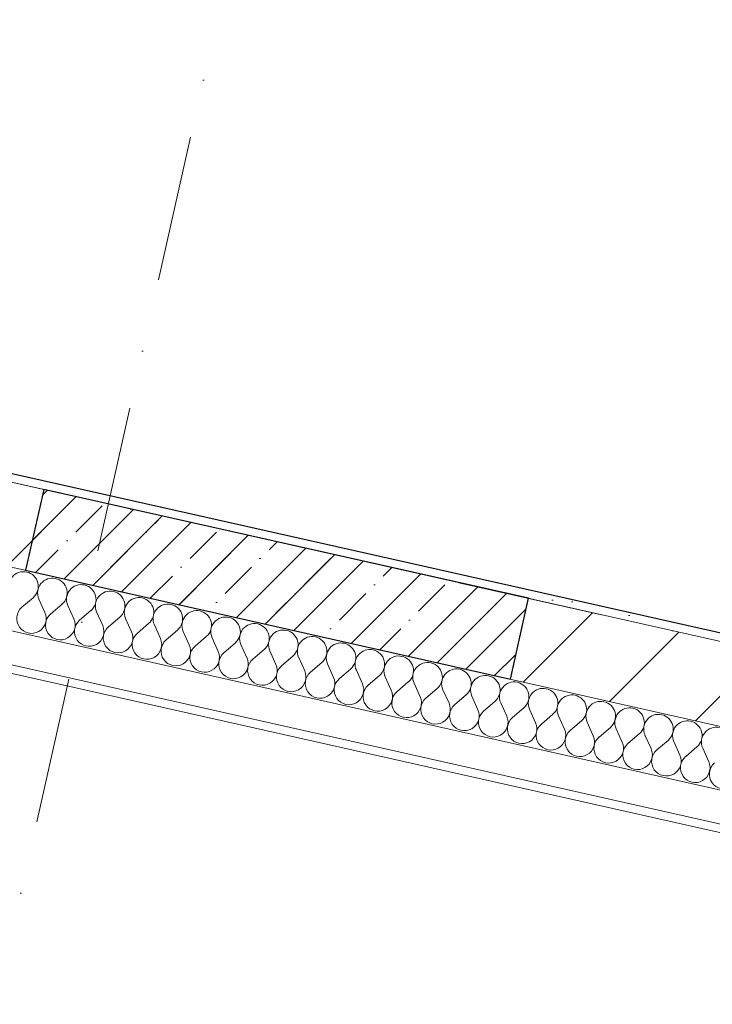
# Model space of a CAD drawing. Header units: millimetres. Extents: x -6990773 to -6682839, y 6117771 to 6220266.
# Tile 115 of 154: x -6923153 to -6921480, y 6127749 to 6130126. Entities that reach past the tile are written whole.
import ezdxf
from ezdxf.enums import TextEntityAlignment as Align

# ---------------------------------------------------------------- set-up
doc = ezdxf.new("R2010")
doc.units = ezdxf.units.MM
doc.header["$MEASUREMENT"] = 0
doc.linetypes.add('Штрихпунктирная', pattern=[670.277762, 352.777767, -176.388884, 0, -141.111112])
for name, color, linetype in [('S - МОП.АР', 7, 'Continuous'), ('АР-Стены_внутренние_пилоны.АР', 7, 'Continuous'), ('АР-Чертеж-Оси_Осевые размеры.АР', 7, 'Continuous'), ('Кровля', 7, 'Continuous')]:
    doc.layers.add(name, color=color, linetype=linetype)
for name, color, linetype, lineweight in [('АР-Стены_внутренние_пилоны.АР_Ном._пера__1', 7, 'Continuous', 30), ('АР-Чертеж-Оси_Осевые размеры.АР_Ном._пера__120', 7, 'Continuous', 0), ('Кровля_Ном._пера__1', 7, 'Continuous', 0)]:
    doc.layers.add(name, color=color, linetype=linetype, lineweight=lineweight)
doc.styles.add('РЎР“Р•РќР•Р\xa0Р\x98Р\xa0_РЎРўР\x98Р›Р¬_4', font='GOTHIC.TTF')
doc.dimstyles.new('СГЕНЕРИР_СТИЛЬ__2', dxfattribs={"dimtxt": 400, "dimasz": 332.5, "dimexe": 0.18, "dimexo": 0.0625, "dimgap": 0, "dimtad": 1, "dimdec": 0, "dimzin": 0, "dimdsep": 46, "dimtxsty": 'РЎР“Р•РќР•Р\xa0Р\x98Р\xa0_РЎРўР\x98Р›Р¬_4', "dimblk": 'ARROWHEAD_6', "dimblk1": 'ARROWHEAD_6', "dimblk2": 'ARROWHEAD_6', "dimcen": 0.09, "dimse1": 1, "dimse2": 1, "dimclrd": 7, "dimclre": 7, "dimclrt": 7, "dimazin": 0, "dimtfac": 1, "dimtdec": 4, "dimtmove": 0, "dimatfit": 3, "dimfxl": 1, "dimtolj": 1, "dimtzin": 0, "dimarcsym": 0})

# ---------------------------------------------------------------- blocks, each defined once
blk = doc.blocks.new('*X51', base_point=(-6566190.3, 6562677.8))
at = {"layer": 'Кровля_Ном._пера__1', "color": 7, "linetype": 'Continuous', "lineweight": 0}
for p, q in [((-7150410.9, 6128707.7), (-7150383.7, 6128730.9)), ((-7150355.1, 6128695.2), (-7150369.8, 6128727.7)), ((-7150341.2, 6128692), (-7150314, 6128715.2)), ((-7150285.4, 6128679.5), (-7150300.1, 6128712.1)), ((-7150271.5, 6128676.4), (-7150244.3, 6128699.6)), ((-7150215.7, 6128663.9), (-7150230.4, 6128696.4)), ((-7150201.8, 6128660.7), (-7150174.6, 6128683.9)), ((-7150146, 6128648.2), (-7150160.7, 6128680.8)), ((-7150132.1, 6128645.1), (-7150104.9, 6128668.3)), ((-7150076.3, 6128632.5), (-7150091, 6128665.1)), ((-7150062.4, 6128629.4), (-7150035.2, 6128652.6)), ((-7150006.7, 6128616.9), (-7150021.3, 6128649.5)), ((-7149992.7, 6128613.8), (-7149965.5, 6128636.9)), ((-7149937, 6128601.2), (-7149951.6, 6128633.8)), ((-7149923, 6128598.1), (-7149895.9, 6128621.3)), ((-7149867.3, 6128585.6), (-7149881.9, 6128618.2)), ((-7149853.3, 6128582.5), (-7149826.2, 6128605.6)), ((-7149797.6, 6128569.9), (-7149812.2, 6128602.5)), ((-7149783.6, 6128566.8), (-7149756.5, 6128590)), ((-7149727.9, 6128554.3), (-7149742.5, 6128586.9)), ((-7149713.9, 6128551.2), (-7149686.8, 6128574.3)), ((-7149658.2, 6128538.6), (-7149672.8, 6128571.2)), ((-7149644.3, 6128535.5), (-7149617.1, 6128558.7)), ((-7149588.5, 6128523), (-7149603.1, 6128555.6)), ((-7149574.6, 6128519.8), (-7149547.4, 6128543)), ((-7149518.8, 6128507.3), (-7149533.5, 6128539.9)), ((-7149504.9, 6128504.2), (-7149477.7, 6128527.4)), ((-7149449.1, 6128491.7), (-7149463.8, 6128524.2)), ((-7149435.2, 6128488.5), (-7149408, 6128511.7)), ((-7149379.4, 6128476), (-7149394.1, 6128508.6)), ((-7149365.5, 6128472.9), (-7149338.3, 6128496.1)), ((-7149309.7, 6128460.4), (-7149324.4, 6128492.9)), ((-7149295.8, 6128457.2), (-7149268.6, 6128480.4)), ((-7149240, 6128444.7), (-7149254.7, 6128477.3)), ((-7149226.1, 6128441.6), (-7149198.9, 6128464.8)), ((-7149170.3, 6128429.1), (-7149185, 6128461.6)), ((-7149156.4, 6128425.9), (-7149129.2, 6128449.1)), ((-7149100.6, 6128413.4), (-7149115.3, 6128446)), ((-7149086.7, 6128410.3), (-7149059.5, 6128433.5)), ((-7149031, 6128397.8), (-7149045.6, 6128430.3)), ((-7149017, 6128394.6), (-7148989.8, 6128417.8)), ((-7148961.3, 6128382.1), (-7148975.9, 6128414.7)), ((-7148947.3, 6128379), (-7148920.2, 6128402.2)), ((-7148891.6, 6128366.5), (-7148906.2, 6128399)), ((-7148877.6, 6128363.3), (-7148850.5, 6128386.5)), ((-7148821.9, 6128350.8), (-7148836.5, 6128383.4)), ((-7148807.9, 6128347.7), (-7148780.8, 6128370.9)), ((-7148752.2, 6128335.1), (-7148766.8, 6128367.7))]:
    blk.add_line(p, q, dxfattribs=at)
for centre, start, end in [((-7150406.9, 6128758), 77.3416, 204.2115), ((-7150406.9, 6128758), 310.4717, 77.3416), ((-7150337.2, 6128742.4), 77.3416, 204.2115), ((-7150337.2, 6128742.4), 310.4717, 77.3416), ((-7150267.5, 6128726.7), 77.3416, 204.2115), ((-7150267.5, 6128726.7), 310.4717, 77.3416), ((-7150197.8, 6128711.1), 77.3416, 204.2115), ((-7150197.8, 6128711.1), 310.4717, 77.3416), ((-7150128.1, 6128695.4), 77.3416, 204.2115), ((-7150128.1, 6128695.4), 310.4717, 77.3416), ((-7150387.7, 6128680.5), 130.4717, 24.2115), ((-7150058.4, 6128679.8), 77.3416, 204.2115), ((-7150058.4, 6128679.8), 310.4717, 77.3416), ((-7149988.7, 6128664.1), 77.3416, 204.2115), ((-7150318, 6128664.9), 130.4717, 24.2115), ((-7150248.3, 6128649.2), 130.4717, 24.2115), ((-7149988.7, 6128664.1), 310.4717, 77.3416), ((-7149919, 6128648.5), 77.3416, 204.2115), ((-7149919, 6128648.5), 310.4717, 77.3416), ((-7150178.6, 6128633.6), 130.4717, 24.2115), ((-7149849.3, 6128632.8), 77.3416, 204.2115), ((-7149849.3, 6128632.8), 310.4717, 77.3416), ((-7149779.6, 6128617.2), 77.3416, 204.2115), ((-7149779.6, 6128617.2), 310.4717, 77.3416), ((-7150108.9, 6128617.9), 130.4717, 24.2115), ((-7150039.2, 6128602.2), 130.4717, 24.2115), ((-7149710, 6128601.5), 77.3416, 204.2115), ((-7149710, 6128601.5), 310.4717, 77.3416), ((-7149969.5, 6128586.6), 130.4717, 24.2115), ((-7149640.3, 6128585.9), 77.3416, 204.2115), ((-7149640.3, 6128585.9), 310.4717, 77.3416), ((-7149570.6, 6128570.2), 77.3416, 204.2115), ((-7149570.6, 6128570.2), 310.4717, 77.3416), ((-7149899.8, 6128570.9), 130.4717, 24.2115), ((-7149830.1, 6128555.3), 130.4717, 24.2115), ((-7149500.9, 6128554.5), 77.3416, 204.2115), ((-7149500.9, 6128554.5), 310.4717, 77.3416), ((-7149760.5, 6128539.6), 130.4717, 24.2115), ((-7149431.2, 6128538.9), 77.3416, 204.2115), ((-7149431.2, 6128538.9), 310.4717, 77.3416), ((-7149361.5, 6128523.2), 77.3416, 204.2115), ((-7149361.5, 6128523.2), 310.4717, 77.3416), ((-7149690.8, 6128524), 130.4717, 24.2115), ((-7149621.1, 6128508.3), 130.4717, 24.2115), ((-7149291.8, 6128507.6), 77.3416, 204.2115), ((-7149291.8, 6128507.6), 310.4717, 77.3416), ((-7149551.4, 6128492.7), 130.4717, 24.2115), ((-7149222.1, 6128491.9), 77.3416, 204.2115), ((-7149222.1, 6128491.9), 310.4717, 77.3416), ((-7149152.4, 6128476.3), 77.3416, 204.2115), ((-7149152.4, 6128476.3), 310.4717, 77.3416), ((-7149481.7, 6128477), 130.4717, 24.2115), ((-7149412, 6128461.4), 130.4717, 24.2115), ((-7149082.7, 6128460.6), 77.3416, 204.2115), ((-7149082.7, 6128460.6), 310.4717, 77.3416), ((-7149342.3, 6128445.7), 130.4717, 24.2115), ((-7149013, 6128445), 77.3416, 204.2115), ((-7149013, 6128445), 310.4717, 77.3416), ((-7148943.3, 6128429.3), 77.3416, 204.2115), ((-7148943.3, 6128429.3), 310.4717, 77.3416), ((-7149272.6, 6128430.1), 130.4717, 24.2115), ((-7149202.9, 6128414.4), 130.4717, 24.2115), ((-7148873.6, 6128413.7), 77.3416, 204.2115), ((-7148873.6, 6128413.7), 310.4717, 77.3416), ((-7149133.2, 6128398.8), 130.4717, 24.2115), ((-7148804, 6128398), 77.3416, 204.2115), ((-7148804, 6128398), 310.4717, 77.3416), ((-7148734.3, 6128382.4), 77.3416, 204.2115), ((-7149063.5, 6128383.1), 130.4717, 24.2115), ((-7148993.8, 6128367.5), 130.4717, 24.2115), ((-7148924.1, 6128351.8), 130.4717, 24.2115), ((-7148854.5, 6128336.2), 130.4717, 24.2115), ((-7148784.8, 6128320.5), 130.4717, 24.2115), ((-7148715.1, 6128304.8), 130.4717, 24.2115)]:
    blk.add_arc(centre, 35.7, start, end, dxfattribs=at)
blk = doc.blocks.new('Стена_17_6', base_point=(-7164108, 6131978))
at = {"layer": 'Кровля', "linetype": 'Continuous', "lineweight": 0, "true_color": 0x000000}
h = blk.add_hatch(dxfattribs=at)
h.set_pattern_fill('ШТУКАТУРКА__ГИПС_01_0006', color=18, style=0, pattern_type=2)
h.set_pattern_definition([(45, (-6566190.34, 6563027.8), (-111.369318, 111.369318), [0, -105, 0, -157.5]), (110, (-6565840.34, 6563027.8), (148.001588, 53.868173), [0, -77, 0, -133])])
h.paths.add_polyline_path([(-7153226.6, 6129636.6), (-7147079.8, 6128256), (-7147075.4, 6128275.5), (-7153222.2, 6129656.1)])
h = blk.add_hatch(dxfattribs=at)
h.set_pattern_fill('БЛОКИ_БЕТОННЫЕ_ЭФФЕКТИВН_77', color=18, style=0, pattern_type=2)
h.set_pattern_definition([(45, (-6566190.34, 6562677.8), (-127.27922, 127.27922), [])])
h.paths.add_polyline_path([(-7153290, 6129445.8), (-7147123.6, 6128060.9), (-7147079.8, 6128256), (-7153246.1, 6129641)])
at = {"layer": 'Кровля_Ном._пера__1', "color": 7, "linetype": 'Continuous', "lineweight": 0}
for p, q in [((-7164358, 6131777.9), (-7147156.5, 6127914.5)), ((-7164521.9, 6131732.7), (-7147174, 6127836.5))]:
    blk.add_line(p, q, dxfattribs=at)
at = {"layer": 'Кровля_Ном._пера__1', "color": 7, "linetype": 'Continuous', "lineweight": 15}
for p, q in [((-7147079.8, 6128256), (-7153246.1, 6129641)), ((-7153290, 6129445.8), (-7147123.6, 6128060.9))]:
    blk.add_line(p, q, dxfattribs=at)
at = {"layer": 'Кровля_Ном._пера__1', "color": 7, "linetype": 'Continuous', "lineweight": 0, "flags": 128}
for points in [[(-7164604.3, 6131730.8), (-7147178.4, 6127817)], [(-7147075.4, 6128275.5), (-7153222.2, 6129656.1)]]:
    blk.add_lwpolyline(points, dxfattribs=at)
at = {"layer": 'Кровля', "color": 7, "lineweight": 0}
blk.add_blockref('*X51', (-6566190.3, 6562677.8), dxfattribs=at)
blk = doc.blocks.new('Стена_48_6', base_point=(-7149209.2, 6128631.8))
at = {"layer": 'АР-Стены_внутренние_пилоны.АР', "linetype": 'Continuous', "lineweight": 0, "true_color": 0x000000}
h = blk.add_hatch(dxfattribs=at)
h.set_pattern_fill('ЖЕЛЕЗОБЕТОН__PROJECT__0006', color=18, style=0, pattern_type=2)
h.set_pattern_definition([(45, (-6566190.34, 6562677.8), (-84.852814, 84.852814), []), (45, (-6566232.77, 6562720.22), (-84.852814, 84.852814), [90, -30, 0, -30])])
h.paths.add_polyline_path([(-7149187.3, 6128729.4), (-7150358.1, 6128992.3), (-7150401.9, 6128797.2), (-7149231.1, 6128534.2)])
at = {"layer": 'АР-Стены_внутренние_пилоны.АР_Ном._пера__1', "color": 7, "linetype": 'Continuous', "lineweight": 30, "flags": 128}
for points in [[(-7150358.1, 6128992.3), (-7150401.9, 6128797.2)], [(-7149187.3, 6128729.4), (-7150358.1, 6128992.3)], [(-7150401.9, 6128797.2), (-7149231.1, 6128534.2)], [(-7149231.1, 6128534.2), (-7149187.3, 6128729.4)]]:
    blk.add_lwpolyline(points, dxfattribs=at)
blk = doc.blocks.new('Стандартный Маркер Сетки[12]_6', base_point=(-7146699.2, 6144553.5))
at = {"layer": 'АР-Чертеж-Оси_Осевые размеры.АР_Ном._пера__120', "color": 7, "linetype": 'Штрихпунктирная', "lineweight": 0}
blk.add_line((-7146918.4, 6143577.8), (-7151477, 6123280.7), dxfattribs=at)
at = {"layer": 'АР-Чертеж-Оси_Осевые размеры.АР_Ном._пера__120', "color": 7, "lineweight": 0, "style": 'РЎР“Р•РќР•Р\xa0Р\x98Р\xa0_РЎРўР\x98Р›Р¬_4'}
blk.add_attdef('AC_MarkerText_1', text='', height=350, rotation=347.3417, dxfattribs=at).set_placement((-7151735.8, 6121998.2), align=Align.TOP_CENTER)
blk = doc.blocks.new('Стандартный Маркер Сетки[25]_6', base_point=(-7146699.2, 6144553.5))
at = {"layer": 'АР-Чертеж-Оси_Осевые размеры.АР_Ном._пера__120', "color": 7, "linetype": 'Штрихпунктирная', "lineweight": 0}
blk.add_line((-7146918.4, 6143577.8), (-7151477, 6123280.7), dxfattribs=at)
at = {"layer": 'АР-Чертеж-Оси_Осевые размеры.АР_Ном._пера__120', "color": 7, "lineweight": 0, "style": 'РЎР“Р•РќР•Р\xa0Р\x98Р\xa0_РЎРўР\x98Р›Р¬_4'}
blk.add_attdef('AC_MarkerText_1', text='', height=350, rotation=347.3417, dxfattribs=at).set_placement((-7151735.8, 6121998.2), align=Align.TOP_CENTER)
blk = doc.blocks.new('ARROWHEAD_6')
at = {"color": 0, "linetype": 'Continuous', "lineweight": 0}
for p, q in [((-0.5, -0.5), (0.5, 0.5)), ((0, 0), (-1, 0))]:
    blk.add_line(p, q, dxfattribs=at)
blk = doc.blocks.new('*D183', base_point=(-6566190.3, 6562677.8))
at = {"layer": 'Defpoints', "color": 0, "linetype": 'Continuous', "transparency": 16777216}
for p in [(-6921762.8, 6134193.8), (-6924163.4, 6123505.1), (-6920360.4, 6120860.9)]:
    blk.add_point(p, dxfattribs=at)
at = {"layer": 'АР-Чертеж-Оси_Осевые размеры.АР', "color": 7, "linetype": 'Continuous', "lineweight": -2, "transparency": 16777216}
for p, q in [((-6923839, 6123432.2), (-6922675.5, 6123170.9)), ((-6920302.1, 6122637.8), (-6921502.2, 6122907.4))]:
    blk.add_line(p, q, dxfattribs=at)
at = {"layer": 'АР-Чертеж-Оси_Осевые размеры.АР', "color": 7, "linetype": 'Continuous', "lineweight": -2, "transparency": 16777216, "xscale": 332.5, "yscale": 332.5, "zscale": 332.5}
for p, rotation in [((-6924163.4, 6123505.1), 167.3417232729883), ((-6919977.7, 6122565), 347.3417232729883)]:
    blk.add_blockref('ARROWHEAD_6', p, dxfattribs=dict(at, rotation=rotation))
at = {"layer": 'АР-Чертеж-Оси_Осевые размеры.АР', "color": 7, "linetype": 'Continuous', "lineweight": 0, "transparency": 16777216, "insert": (-6922088.8, 6123039.1), "char_height": 400, "attachment_point": 5, "rotation": 347.3417, "style": 'РЎР“Р•РќР•Р\xa0Р\x98Р\xa0_РЎРўР\x98Р›Р¬_4'}
blk.add_mtext('\\A1;4290', dxfattribs=at)
blk = doc.blocks.new('*D184', base_point=(-6566190.3, 6562677.8))
at = {"layer": 'Defpoints', "color": 0, "linetype": 'Continuous', "transparency": 16777216}
for p in [(-6926358.8, 6134676.6), (-6921762.8, 6134193.8), (-6928641.9, 6124510.9)]:
    blk.add_point(p, dxfattribs=at)
at = {"layer": 'АР-Чертеж-Оси_Осевые размеры.АР', "color": 7, "linetype": 'Continuous', "lineweight": -2, "transparency": 16777216}
for p, q in [((-6928317.5, 6124438), (-6927007.6, 6124143.8)), ((-6924487.8, 6123577.9), (-6925834.3, 6123880.3))]:
    blk.add_line(p, q, dxfattribs=at)
at = {"layer": 'АР-Чертеж-Оси_Осевые размеры.АР', "color": 7, "linetype": 'Continuous', "lineweight": -2, "transparency": 16777216, "xscale": 332.5, "yscale": 332.5, "zscale": 332.5}
for p, rotation in [((-6928641.9, 6124510.9), 167.3417232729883), ((-6924163.4, 6123505.1), 347.3417232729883)]:
    blk.add_blockref('ARROWHEAD_6', p, dxfattribs=dict(at, rotation=rotation))
at = {"layer": 'АР-Чертеж-Оси_Осевые размеры.АР', "color": 7, "linetype": 'Continuous', "lineweight": 0, "transparency": 16777216, "insert": (-6926421, 6124012.1), "char_height": 400, "attachment_point": 5, "rotation": 347.3417, "style": 'РЎР“Р•РќР•Р\xa0Р\x98Р\xa0_РЎРўР\x98Р›Р¬_4'}
blk.add_mtext('\\A1;4590', dxfattribs=at)
blk = doc.blocks.new('Стандартный Маркер Сетки[87]_1', base_point=(-6989784.7, 6143970.3))
at = {"layer": 'АР-Чертеж-Оси_Осевые размеры.АР_Ном._пера__120', "color": 7, "linetype": 'Штрихпунктирная', "lineweight": 0}
blk.add_line((-6988809, 6143751.1), (-6909867.8, 6126021.4), dxfattribs=at)
at = {"layer": 'АР-Чертеж-Оси_Осевые размеры.АР_Ном._пера__120', "color": 7, "lineweight": 0, "style": 'РЎР“Р•РќР•Р\xa0Р\x98Р\xa0_РЎРўР\x98Р›Р¬_4'}
for tag, p in [('AC_MarkerText_1_0', (-6990202.6, 6144260.9)), ('AC_MarkerText_1_1', (-6908334.4, 6125873.7))]:
    blk.add_attdef(tag, text='', height=350, rotation=347.3417, dxfattribs=at).set_placement(p, align=Align.TOP_CENTER)
blk = doc.blocks.new('Стандартный Маркер Сетки[92]_1', base_point=(-6989784.7, 6143970.3))
at = {"layer": 'АР-Чертеж-Оси_Осевые размеры.АР_Ном._пера__120', "color": 7, "linetype": 'Штрихпунктирная', "lineweight": 0}
blk.add_line((-6988809, 6143751.1), (-6909867.8, 6126021.4), dxfattribs=at)
at = {"layer": 'АР-Чертеж-Оси_Осевые размеры.АР_Ном._пера__120', "color": 7, "lineweight": 0, "style": 'РЎР“Р•РќР•Р\xa0Р\x98Р\xa0_РЎРўР\x98Р›Р¬_4'}
for tag, p in [('AC_MarkerText_1_0', (-6990202.6, 6144260.9)), ('AC_MarkerText_1_1', (-6908334.4, 6125873.7))]:
    blk.add_attdef(tag, text='', height=350, rotation=347.3417, dxfattribs=at).set_placement(p, align=Align.TOP_CENTER)
blk = doc.blocks.new('Стандартный Маркер Сетки[96]_1', base_point=(-6989784.7, 6143970.3))
at = {"layer": 'АР-Чертеж-Оси_Осевые размеры.АР_Ном._пера__120', "color": 7, "linetype": 'Штрихпунктирная', "lineweight": 0}
blk.add_line((-6988809, 6143751.1), (-6909867.8, 6126021.4), dxfattribs=at)
at = {"layer": 'АР-Чертеж-Оси_Осевые размеры.АР_Ном._пера__120', "color": 7, "lineweight": 0, "style": 'РЎР“Р•РќР•Р\xa0Р\x98Р\xa0_РЎРўР\x98Р›Р¬_4'}
for tag, p in [('AC_MarkerText_1_0', (-6990202.6, 6144260.9)), ('AC_MarkerText_1_1', (-6908334.4, 6125873.7))]:
    blk.add_attdef(tag, text='', height=350, rotation=347.3417, dxfattribs=at).set_placement(p, align=Align.TOP_CENTER)
blk = doc.blocks.new('Стандартный Маркер Сетки[102]_1', base_point=(-6989784.7, 6143970.3))
at = {"layer": 'АР-Чертеж-Оси_Осевые размеры.АР_Ном._пера__120', "color": 7, "linetype": 'Штрихпунктирная', "lineweight": 0}
blk.add_line((-6988809, 6143751.1), (-6909867.8, 6126021.4), dxfattribs=at)
at = {"layer": 'АР-Чертеж-Оси_Осевые размеры.АР_Ном._пера__120', "color": 7, "lineweight": 0, "style": 'РЎР“Р•РќР•Р\xa0Р\x98Р\xa0_РЎРўР\x98Р›Р¬_4'}
for tag, p in [('AC_MarkerText_1_0', (-6990202.6, 6144260.9)), ('AC_MarkerText_1_1', (-6908334.4, 6125873.7))]:
    blk.add_attdef(tag, text='', height=350, rotation=347.3417, dxfattribs=at).set_placement(p, align=Align.TOP_CENTER)

msp = doc.modelspace()

# ---------------------------------------------------------------- linework, layer by layer
at = {"layer": 'S - МОП.АР', "color": 254, "linetype": 'Continuous', "lineweight": 0, "true_color": 0xd1c7d6, "flags": 128}
msp.add_lwpolyline([(-6935725.4, 6136871.6), (-6936799.1, 6132090.7), (-6933179.3, 6131277.8), (-6932789.3, 6133014.2), (-6932555.2, 6132961.6), (-6932945.2, 6131225.2), (-6929471.7, 6130445.1), (-6929224.1, 6131547.5), (-6928941.1, 6131484), (-6929188.7, 6130381.5), (-6926192.9, 6129708.7), (-6925726.5, 6131787), (-6925492.3, 6131734.4), (-6925959, 6129656.2), (-6919031.5, 6128100.4)], dxfattribs=at)

# ---------------------------------------------------------------- block references
at = {"layer": 'АР-Стены_внутренние_пилоны.АР', "color": 7, "lineweight": 0}
msp.add_blockref('Стена_48_6', (-6921946, 6128631.8), dxfattribs=at)
at = {"layer": 'АР-Чертеж-Оси_Осевые размеры.АР', "color": 8, "linetype": 'Continuous', "lineweight": 15}
for name, p in [('Стандартный Маркер Сетки[87]_1', (-6989784.7, 6143970.3)), ('Стандартный Маркер Сетки[92]_1', (-6989784.7, 6143970.3)), ('Стандартный Маркер Сетки[96]_1', (-6989784.7, 6143970.3)), ('Стандартный Маркер Сетки[102]_1', (-6989784.7, 6143970.3)), ('Стандартный Маркер Сетки[12]_6', (-6919436.1, 6144553.5)), ('Стандартный Маркер Сетки[25]_6', (-6919436.1, 6144553.5))]:
    msp.add_blockref(name, p, dxfattribs=at)
at = {"layer": 'Кровля', "color": 7, "lineweight": 0}
msp.add_blockref('Стена_17_6', (-6936844.9, 6131978), dxfattribs=at)

# ---------------------------------------------------------------- dimensions: what is measured, and where the dimension line sits
at = {"layer": 'АР-Чертеж-Оси_Осевые размеры.АР', "color": 7, "linetype": 'Continuous', "lineweight": 0}
for base, p1, p2, picture, middle in [((-6928641.9, 6124510.9), (-6921762.8, 6134193.8), (-6926358.8, 6134676.6), '*D184', (-6926421, 6124012.1)), ((-6924163.4, 6123505.1), (-6920360.4, 6120860.9), (-6921762.8, 6134193.8), '*D183', (-6922088.8, 6123039.1))]:
    dim = msp.add_linear_dim(base=base, p1=p1, p2=p2, angle=167.3417, dimstyle='СГЕНЕРИР_СТИЛЬ__2', dxfattribs=at)
    dim.commit()
    dim.dimension.update_dxf_attribs({"geometry": picture, "text_midpoint": middle, "dimtype": 160, "text_rotation": 347.3417})

doc.saveas('drawing.dxf')
